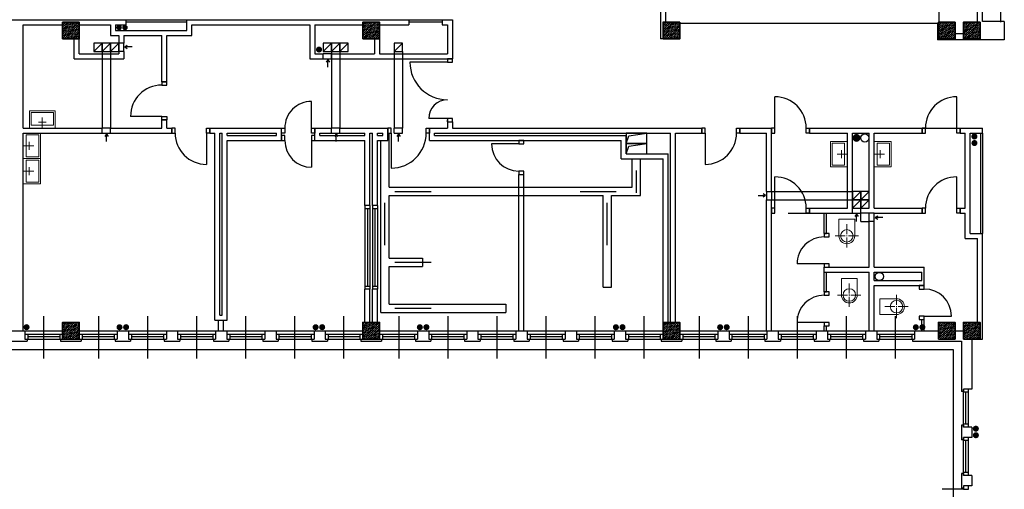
# Model space of a CAD drawing. Header units: millimetres. Extents: x 44889 to 52866, y -11417 to -4315.
# Tile 44 of 74: x 49725 to 50905, y -8166 to -7603. Entities that reach past the tile are written whole.
import ezdxf

# ---------------------------------------------------------------- set-up
doc = ezdxf.new("R2010")
doc.units = ezdxf.units.MM
for name, color, linetype, lineweight in [('kreskowanie', 9, 'Continuous', 18), ('słupy gr0.7', 9, 'Continuous', 35), ('wyposarzenie', 251, 'Continuous', 18)]:
    doc.layers.add(name, color=color, linetype=linetype, lineweight=lineweight)
doc.layers.add('Podkład', color=9, linetype='Continuous')
doc.layers.add('wentylacja', color=7, linetype='Continuous')

# ---------------------------------------------------------------- blocks, each defined once
blk = doc.blocks.new('słup 2')
at = {"layer": 'kreskowanie'}
h = blk.add_hatch(dxfattribs=at)
h.set_pattern_fill('ANSI36', color=256, style=0)
h.set_pattern_definition([(45, (-1340, -20), (1.683798, 6.173926), [7.9375, -1.5875, 0, -1.5875])])
h.paths.add_polyline_path([(20, -20), (20, 20), (-20, 20), (-20, -20)])
at = {"layer": 'słupy gr0.7'}
blk.add_lwpolyline([(-20, -20), (20, -20), (20, 20), (-20, 20)], close=True, dxfattribs=at)
blk = doc.blocks.new('umywalka')
at = {"layer": 'wyposarzenie'}
for p, q in [((30.5, 0), (30.5, 25)), ((21, 14), (40, 14))]:
    blk.add_line(p, q, dxfattribs=at)
for points in [[(0, 41), (61, 41), (61, 0), (0, 0)], [(4, 37), (57, 37), (57, 7), (4, 7)]]:
    blk.add_lwpolyline(points, close=True, dxfattribs=at)
blk = doc.blocks.new('kier. went.')
at = {"layer": 'wentylacja'}
for p, q in [((0, 0), (-4, 6)), ((0, 18), (0, 0)), ((0, 0), (4, 6))]:
    blk.add_line(p, q, dxfattribs=at)
blk = doc.blocks.new('WC')
at = {"layer": 'wyposarzenie'}
for p, q in [((19, 68), (19, 44)), ((-9, 40), (15, 40)), ((0, 40), (0, 0)), ((0, 0), (0, 40)), ((18, 40), (20, 40)), ((19, 41), (19, 39)), ((19, 12), (19, 36)), ((47, 40), (23, 40)), ((38, 0), (38, 40)), ((0, 0), (38, 0))]:
    blk.add_line(p, q, dxfattribs=at)
blk.add_circle((19, 40), 15, dxfattribs=at)
blk.add_arc((19, 40), 19, 0, 180, dxfattribs=at)

msp = doc.modelspace()

# ---------------------------------------------------------------- hatches: boundary and pattern name
at = {"layer": 'Podkład'}
for points in [[(49847.14, -7612.58, 1), (49840.58, -7612.58, 1)], [(49854.2, -7612.52, 1), (49847.64, -7612.52, 1)], [(50087.14, -7638.94, 1), (50079.85, -7638.94, 1)], [(50732.57, -7744.89, 1), (50723.09, -7744.89, 1)], [(50872.8, -7743.21, 1), (50865.51, -7743.21, 1)], [(50872.86, -7751.06, 1), (50865.57, -7751.06, 1)], [(49736.55, -7971.92, 1), (49729.26, -7971.92, 1)], [(49848, -7971.98, 1), (49840.71, -7971.98, 1)], [(49855.85, -7971.92, 1), (49848.56, -7971.92, 1)], [(50083.08, -7971.98, 1), (50075.79, -7971.98, 1)], [(50090.93, -7971.92, 1), (50083.64, -7971.92, 1)], [(50208, -7971.98, 1), (50200.71, -7971.98, 1)], [(50215.85, -7971.92, 1), (50208.56, -7971.92, 1)], [(50443.08, -7971.98, 1), (50435.79, -7971.98, 1)], [(50450.93, -7971.92, 1), (50443.64, -7971.92, 1)], [(50568, -7971.98, 1), (50560.71, -7971.98, 1)], [(50575.85, -7971.92, 1), (50568.56, -7971.92, 1)], [(50802.6, -7971.98, 1), (50795.31, -7971.98, 1)], [(50810.45, -7971.92, 1), (50803.16, -7971.92, 1)], [(50874.53, -8093.66, 1), (50867.24, -8093.66, 1)], [(50874.59, -8101.51, 1), (50867.3, -8101.51, 1)]]:
    msp.add_hatch(color=256, dxfattribs=at).paths.add_polyline_path(points)

# ---------------------------------------------------------------- linework, layer by layer
for p, q in [((50879.02, -7605.13), (50879.02, -7446.63)), ((50827.02, -7606.13), (50827.02, -7454.63)), ((50873.02, -7606.13), (50873.02, -7454.63)), ((50493.02, -7566.63), (50493.02, -7626.13)), ((50499.02, -7566.63), (50499.02, -7606.13)), ((49517.02, -7603.13), (49852.02, -7603.13)), ((49729.02, -7733.13), (49729.02, -7609.13)), ((49729.02, -7609.13), (49776.02, -7609.13)), ((49796.02, -7609.13), (49833.52, -7609.13)), ((49833.52, -7609.13), (49833.52, -7622.13)), ((49839.52, -7609.13), (49839.52, -7616.13)), ((49839.52, -7609.13), (49852.02, -7609.13)), ((49852.02, -7603.13), (49852.02, -7609.13)), ((49852.02, -7603.13), (49925.02, -7603.13)), ((49852.02, -7605.63), (49925.02, -7605.63)), ((49925.02, -7603.13), (50191.02, -7603.13)), ((49925.02, -7616.13), (49925.02, -7603.13)), ((49931.02, -7609.13), (50072.52, -7609.13)), ((49931.02, -7622.13), (49931.02, -7609.13)), ((50072.52, -7609.13), (50072.52, -7650.13)), ((50078.52, -7609.13), (50078.52, -7644.13)), ((50078.52, -7609.13), (50136.02, -7609.13)), ((50156.02, -7609.13), (50191.02, -7609.13)), ((50191.02, -7603.13), (50191.02, -7609.13)), ((50191.02, -7603.13), (50231.02, -7603.13)), ((50191.02, -7605.63), (50231.02, -7605.63)), ((50231.02, -7603.13), (50231.02, -7609.13)), ((50231.02, -7603.13), (50243.52, -7603.13)), ((50231.02, -7609.13), (50237.52, -7609.13)), ((50237.52, -7609.13), (50237.52, -7644.13)), ((50243.52, -7603.13), (50243.52, -7650.13)), ((50516.02, -7607.13), (50826.02, -7607.13)), ((50825.02, -7607.13), (50825.02, -7627.13)), ((50905.02, -7605.13), (50879.02, -7605.13)), ((50905.02, -7605.13), (50905.02, -7627.13)), ((49833.52, -7622.13), (49843.52, -7622.13)), ((49839.52, -7616.13), (49925.02, -7616.13)), ((49843.52, -7622.13), (49843.52, -7631.13)), ((49849.52, -7622.13), (49895.02, -7622.13)), ((49849.52, -7622.13), (49849.52, -7631.13)), ((49895.02, -7677.63), (49895.02, -7622.13)), ((49901.02, -7622.13), (49931.02, -7622.13)), ((49901.02, -7677.63), (49901.02, -7622.13)), ((50856.02, -7620.13), (50846.02, -7620.13)), ((50856.02, -7620.13), (50846.02, -7620.13)), ((49790.02, -7650.13), (49790.02, -7626.13)), ((49796.02, -7644.13), (49796.02, -7626.13)), ((49849.52, -7631.13), (49843.51, -7631.13)), ((49843.52, -7631.13), (49843.52, -7641.13)), ((49849.52, -7641.13), (49849.52, -7631.13)), ((50150.02, -7626.13), (50150.02, -7644.13)), ((50156.02, -7626.13), (50156.02, -7644.13)), ((50496.02, -7626.13), (50493.02, -7626.13)), ((50905.02, -7627.13), (50825.02, -7627.13)), ((49796.02, -7644.13), (49843.52, -7644.13)), ((49849.52, -7641.13), (49843.51, -7641.13)), ((49843.52, -7641.13), (49843.52, -7644.13)), ((49849.52, -7641.13), (49849.52, -7650.13)), ((50078.52, -7644.13), (50088.61, -7644.13)), ((50098.61, -7644.13), (50088.61, -7644.13)), ((50088.61, -7650.13), (50088.61, -7644.13)), ((50098.61, -7650.13), (50098.61, -7644.13)), ((50098.61, -7644.13), (50150.02, -7644.13)), ((50156.02, -7644.13), (50237.52, -7644.13)), ((49790.02, -7650.13), (49849.52, -7650.13)), ((50072.52, -7650.13), (50088.61, -7650.13)), ((50088.61, -7650.13), (50098.61, -7650.13)), ((50098.61, -7650.13), (50243.52, -7650.13)), ((50237.52, -7654.13), (50192.52, -7654.13)), ((49895.02, -7677.63), (49901.02, -7677.63)), ((50630.02, -7733.13), (50630.02, -7695.63)), ((50848.02, -7733.13), (50848.02, -7695.63)), ((50074.52, -7733.13), (50074.52, -7701.13)), ((49895.02, -7719.13), (49857.52, -7719.13)), ((49895.02, -7733.13), (49895.02, -7723.13)), ((49895.02, -7723.13), (49901.02, -7723.13)), ((49901.02, -7733.13), (49901.02, -7723.13)), ((50237.52, -7721.63), (50215.02, -7721.63)), ((50237.52, -7725.63), (50237.52, -7723.13)), ((50237.52, -7725.63), (50237.52, -7723.13)), ((50237.52, -7725.63), (50237.52, -7733.13)), ((50237.52, -7725.63), (50243.52, -7725.63)), ((50243.52, -7725.63), (50243.52, -7733.13)), ((49729.02, -7733.13), (49823.51, -7733.13)), ((49729.02, -7739.13), (49823.51, -7739.13)), ((49729.02, -7976.13), (49729.02, -7739.13)), ((49833.51, -7733.13), (49823.51, -7733.13)), ((49823.51, -7739.13), (49823.51, -7733.13)), ((49823.51, -7739.13), (49833.51, -7739.13)), ((49833.51, -7739.13), (49833.51, -7733.13)), ((49833.51, -7733.13), (49895.02, -7733.13)), ((49833.51, -7739.13), (49907.02, -7739.13)), ((49901.02, -7733.13), (49907.02, -7733.13)), ((49907.02, -7739.13), (49907.02, -7733.13)), ((49948.52, -7739.13), (49948.52, -7776.63)), ((49952.52, -7733.13), (50038.52, -7733.13)), ((49952.52, -7739.13), (49952.52, -7733.13)), ((49952.52, -7739.13), (49958.52, -7739.13)), ((49958.52, -7963.63), (49958.52, -7739.13)), ((49964.52, -7957.63), (49964.52, -7739.13)), ((49964.52, -7739.13), (49967.52, -7739.13)), ((49967.52, -7957.63), (49967.52, -7739.13)), ((49973.52, -7739.13), (50032.52, -7739.13)), ((49973.52, -7742.13), (49973.52, -7739.13)), ((49973.52, -7742.13), (50032.52, -7742.13)), ((50032.52, -7742.13), (50032.52, -7739.13)), ((50038.52, -7748.13), (50038.52, -7733.13)), ((50078.52, -7748.13), (50078.52, -7733.13)), ((50078.52, -7733.13), (50098.61, -7733.13)), ((50084.52, -7742.13), (50084.52, -7739.13)), ((50084.52, -7739.13), (50098.61, -7739.13)), ((50084.52, -7742.13), (50138.52, -7742.13)), ((50108.61, -7733.13), (50098.61, -7733.13)), ((50098.61, -7739.13), (50098.61, -7733.13)), ((50098.61, -7739.13), (50108.61, -7739.13)), ((50108.61, -7739.13), (50108.61, -7733.13)), ((50108.61, -7733.13), (50166.02, -7733.13)), ((50108.61, -7739.13), (50138.52, -7739.13)), ((50138.52, -7742.13), (50138.52, -7739.13)), ((50144.52, -7739.13), (50147.52, -7739.13)), ((50144.52, -7826.13), (50144.52, -7739.13)), ((50147.52, -7826.13), (50147.52, -7739.13)), ((50153.52, -7739.13), (50160.02, -7739.13)), ((50153.52, -7742.13), (50153.52, -7739.13)), ((50153.52, -7742.13), (50160.02, -7742.13)), ((50160.02, -7742.13), (50160.02, -7739.13)), ((50166.02, -7748.13), (50166.02, -7733.13)), ((50167.54, -7804.13), (50167.54, -7739.13)), ((50170.02, -7739.13), (50170.02, -7781.13)), ((50183.59, -7733.13), (50173.59, -7733.13)), ((50173.59, -7739.13), (50173.59, -7733.13)), ((50173.59, -7739.13), (50183.59, -7739.13)), ((50183.59, -7739.13), (50183.59, -7733.13)), ((50216.02, -7748.13), (50216.02, -7733.13)), ((50216.02, -7733.13), (50237.52, -7733.13)), ((50222.02, -7739.13), (50505.02, -7739.13)), ((50222.02, -7742.13), (50222.02, -7739.13)), ((50222.02, -7742.13), (50451.52, -7742.13)), ((50243.52, -7733.13), (50506.02, -7733.13)), ((50451.52, -7764.13), (50451.52, -7742.13)), ((50502.02, -7733.13), (50542.52, -7733.13)), ((50505.02, -7966.13), (50505.02, -7739.13)), ((50511.02, -7966.13), (50511.02, -7739.13)), ((50511.02, -7739.13), (50542.52, -7739.13)), ((50542.52, -7739.13), (50542.52, -7733.13)), ((50546.52, -7739.13), (50546.52, -7776.63)), ((50588.02, -7739.13), (50588.02, -7733.13)), ((50588.02, -7733.13), (50626.02, -7733.13)), ((50588.02, -7739.13), (50620.02, -7739.13)), ((50620.02, -7809.13), (50620.02, -7739.13)), ((50626.02, -7809.13), (50626.02, -7733.13)), ((50671.52, -7739.13), (50671.52, -7733.13)), ((50671.52, -7733.13), (50806.52, -7733.13)), ((50671.52, -7739.13), (50717.02, -7739.13)), ((50717.02, -7829.13), (50717.02, -7739.13)), ((50723.02, -7829.13), (50723.02, -7739.13)), ((50723.02, -7739.13), (50743.02, -7739.13)), ((50740.02, -7733.13), (50870.02, -7733.13)), ((50743.02, -7829.13), (50743.02, -7739.13)), ((50749.02, -7739.13), (50806.52, -7739.13)), ((50749.02, -7829.13), (50749.02, -7739.13)), ((50806.52, -7739.13), (50806.52, -7733.13)), ((50852.02, -7739.13), (50852.02, -7733.13)), ((50852.02, -7733.13), (50879.02, -7733.13)), ((50852.02, -7739.13), (50858.02, -7739.13)), ((50858.02, -7829.13), (50858.02, -7739.13)), ((50864.02, -7859.63), (50864.02, -7739.13)), ((50864.02, -7739.13), (50879.02, -7739.13)), ((50879.02, -7739.13), (50879.02, -7733.13)), ((49973.52, -7963.63), (49973.52, -7748.13)), ((49973.52, -7748.13), (50038.52, -7748.13)), ((50074.52, -7748.13), (50074.52, -7780.13)), ((50078.52, -7748.13), (50138.52, -7748.13)), ((50138.52, -7826.13), (50138.52, -7748.13)), ((50153.52, -7748.13), (50166.02, -7748.13)), ((50153.52, -7826.13), (50153.52, -7748.13)), ((50157.54, -7954.13), (50157.54, -7748.13)), ((50216.02, -7748.13), (50445.52, -7748.13)), ((50322.94, -7752.13), (50290.44, -7752.13)), ((50445.52, -7770.13), (50445.52, -7748.13)), ((50451.52, -7764.13), (50502.02, -7764.13)), ((50502.02, -7966.13), (50502.02, -7764.13)), ((50445.52, -7770.13), (50496.02, -7770.13)), ((50459.02, -7804.13), (50459.02, -7770.13)), ((50469.02, -7814.13), (50469.02, -7770.13)), ((50496.02, -7966.13), (50496.02, -7770.13)), ((50511.02, -7966.13), (50511.02, -7770.63)), ((50322.94, -7976.13), (50322.94, -7788.63)), ((50322.94, -7788.63), (50328.94, -7788.63)), ((50328.94, -7976.13), (50328.94, -7788.63)), ((50464.02, -7810.9), (50464.02, -7783.81)), ((50630.02, -7829.13), (50630.02, -7791.63)), ((50848.02, -7829.13), (50848.02, -7791.63)), ((50167.54, -7804.13), (50459.02, -7804.13)), ((50174.55, -7809.13), (50217.8, -7809.13)), ((50396.55, -7809.13), (50439.8, -7809.13)), ((50620.02, -7809.13), (50626.02, -7809.13)), ((50620.02, -7809.13), (50620.02, -7819.13)), ((50626.02, -7809.13), (50626.02, -7819.13)), ((50162.54, -7873.48), (50162.54, -7822.83)), ((50167.54, -7814.13), (50424.02, -7814.13)), ((50167.54, -7889.13), (50167.54, -7814.13)), ((50424.02, -7924.13), (50424.02, -7814.13)), ((50429.02, -7873.48), (50429.02, -7822.83)), ((50434.02, -7924.13), (50434.02, -7814.13)), ((50434.02, -7814.13), (50469.02, -7814.13)), ((50620.02, -7976.13), (50620.02, -7819.13)), ((50620.02, -7819.13), (50626.02, -7819.13)), ((50626.02, -7976.13), (50626.02, -7819.13)), ((50144.52, -7826.13), (50138.52, -7826.13)), ((50138.52, -7826.13), (50138.52, -7926.13)), ((50138.52, -7829.63), (50144.52, -7829.63)), ((50141.52, -7829.63), (50141.52, -7922.63)), ((50141.52, -7829.63), (50141.52, -7922.63)), ((50144.52, -7826.13), (50144.52, -7926.13)), ((50153.52, -7826.13), (50147.52, -7826.13)), ((50147.52, -7826.13), (50147.52, -7926.13)), ((50147.52, -7829.63), (50153.52, -7829.63)), ((50150.52, -7829.63), (50150.52, -7922.63)), ((50150.52, -7829.63), (50150.52, -7922.63)), ((50153.52, -7826.13), (50153.52, -7926.13)), ((50671.52, -7829.13), (50717.02, -7829.13)), ((50671.52, -7835.13), (50671.52, -7829.13)), ((50671.52, -7835.13), (50723.02, -7835.13)), ((50689.02, -7859.63), (50689.02, -7835.13)), ((50692.02, -7859.63), (50692.02, -7835.13)), ((50723.02, -7835.13), (50723.02, -7829.13)), ((50723.02, -7829.13), (50733.02, -7829.13)), ((50723.02, -7835.13), (50733.02, -7835.13)), ((50733.02, -7829.13), (50743.02, -7829.13)), ((50733.02, -7835.13), (50733.02, -7829.13)), ((50749.02, -7835.13), (50733.02, -7835.13)), ((50743.02, -7845.13), (50743.02, -7835.13)), ((50749.02, -7829.13), (50806.52, -7829.13)), ((50749.02, -7835.13), (50806.52, -7835.13)), ((50749.02, -7845.13), (50749.02, -7835.13)), ((50806.52, -7835.13), (50806.52, -7829.13)), ((50852.02, -7835.13), (50852.02, -7829.13)), ((50852.02, -7829.13), (50858.02, -7829.13)), ((50852.02, -7835.13), (50858.02, -7835.13)), ((50858.02, -7865.63), (50858.02, -7835.13)), ((50743.02, -7900.13), (50743.02, -7845.13)), ((50749.02, -7845.13), (50743.02, -7845.13)), ((50749.02, -7900.13), (50749.02, -7845.13)), ((50689.02, -7859.63), (50692.02, -7859.63)), ((50864.02, -7859.63), (50879.02, -7859.63)), ((50879.02, -7986.13), (50879.02, -7859.63)), ((50858.02, -7865.63), (50873.02, -7865.63)), ((50873.02, -7966.13), (50873.02, -7865.63)), ((50138.52, -7880.63), (50138.52, -7926.13)), ((50144.52, -7880.63), (50144.52, -7926.13)), ((50167.54, -7889.13), (50207.54, -7889.13)), ((50174.55, -7894.13), (50217.8, -7894.13)), ((50207.54, -7889.13), (50207.54, -7899.13)), ((50689.02, -7896.13), (50656.52, -7896.13)), ((50167.54, -7899.13), (50207.54, -7899.13)), ((50167.54, -7944.13), (50167.54, -7899.13)), ((50689.02, -7900.13), (50743.02, -7900.13)), ((50689.02, -7929.63), (50689.02, -7900.13)), ((50689.02, -7906.13), (50743.02, -7906.13)), ((50692.02, -7929.63), (50692.02, -7906.13)), ((50743.02, -7976.13), (50743.02, -7906.13)), ((50749.02, -7900.13), (50809.02, -7900.13)), ((50749.02, -7906.13), (50806.02, -7906.13)), ((50749.02, -7916.13), (50749.02, -7906.13)), ((50806.02, -7916.13), (50806.02, -7906.13)), ((50809.02, -7922.13), (50809.02, -7900.13)), ((50749.02, -7916.13), (50806.02, -7916.13)), ((50138.52, -7922.63), (50144.52, -7922.63)), ((50138.52, -7966.13), (50138.52, -7926.13)), ((50144.52, -7926.13), (50138.52, -7926.13)), ((50144.52, -7966.13), (50144.52, -7926.13)), ((50147.52, -7922.63), (50153.52, -7922.63)), ((50147.52, -7966.13), (50147.52, -7926.13)), ((50153.52, -7926.13), (50147.52, -7926.13)), ((50153.52, -7966.13), (50153.52, -7926.13)), ((50424.02, -7924.13), (50434.02, -7924.13)), ((50689.02, -7929.63), (50692.02, -7929.63)), ((50749.02, -7976.13), (50749.02, -7922.13)), ((50749.02, -7922.13), (50809.02, -7922.13)), ((50157.54, -7954.13), (50307.54, -7954.13)), ((50167.54, -7944.13), (50307.54, -7944.13)), ((50174.55, -7949.13), (50217.8, -7949.13)), ((50307.54, -7944.13), (50307.54, -7954.13)), ((49753.02, -7958.82), (49753.02, -8009.48)), ((49819.02, -7958.82), (49819.02, -8009.48)), ((49878.02, -7958.82), (49878.02, -8009.48)), ((49936.77, -7958.82), (49936.77, -8009.48)), ((49958.52, -7963.63), (49973.52, -7963.63)), ((49963.06, -7976.13), (49963.06, -7963.63)), ((49964.52, -7957.63), (49967.52, -7957.63)), ((49969.06, -7976.13), (49969.06, -7963.63)), ((49995.52, -7958.82), (49995.52, -8009.48)), ((50054.27, -7958.82), (50054.27, -8009.48)), ((50113.02, -7958.82), (50113.02, -8009.48)), ((50179.02, -7958.82), (50179.02, -8009.48)), ((50238.02, -7958.82), (50238.02, -8009.48)), ((50296.77, -7958.82), (50296.77, -8009.48)), ((50355.52, -7958.82), (50355.52, -8009.48)), ((50414.27, -7958.82), (50414.27, -8009.48)), ((50473.02, -7958.82), (50473.02, -8009.48)), ((50539.02, -7958.82), (50539.02, -8009.48)), ((50598.02, -7958.82), (50598.02, -8009.48)), ((50689.02, -7966.13), (50656.52, -7966.13)), ((50656.77, -7958.82), (50656.77, -8009.48)), ((50715.52, -7958.82), (50715.52, -8009.48)), ((50774.27, -7958.82), (50774.27, -8009.48)), ((50803.02, -7962.63), (50809.02, -7962.63)), ((50806.02, -7976.13), (50806.02, -7962.63)), ((50809.02, -7958.63), (50841.52, -7958.63)), ((50809.02, -7976.13), (50809.02, -7962.63)), ((49436.02, -7976.13), (49776.02, -7976.13)), ((49731.02, -7976.13), (49731.02, -7986.13)), ((49796.02, -7976.13), (50136.02, -7976.13)), ((49841.52, -7976.13), (49841.52, -7986.13)), ((49855.02, -7976.13), (49855.02, -7986.13)), ((49900.52, -7976.13), (49900.52, -7986.13)), ((49914.02, -7976.13), (49914.02, -7986.13)), ((49959.52, -7976.13), (49959.52, -7986.13)), ((49973.02, -7976.13), (49973.02, -7986.13)), ((50018.52, -7976.13), (50018.52, -7986.13)), ((50032.02, -7976.13), (50032.02, -7986.13)), ((50077.52, -7976.13), (50077.52, -7986.13)), ((50091.02, -7976.13), (50091.02, -7986.13)), ((50156.02, -7976.13), (50496.02, -7976.13)), ((50201.52, -7976.13), (50201.52, -7986.13)), ((50215.02, -7976.13), (50215.02, -7986.13)), ((50260.52, -7976.13), (50260.52, -7986.13)), ((50274.02, -7976.13), (50274.02, -7986.13)), ((50319.52, -7976.13), (50319.52, -7986.13)), ((50333.02, -7976.13), (50333.02, -7986.13)), ((50378.52, -7976.13), (50378.52, -7986.13)), ((50392.02, -7976.13), (50392.02, -7986.13)), ((50437.52, -7976.13), (50437.52, -7986.13)), ((50451.02, -7976.13), (50451.02, -7986.13)), ((50516.02, -7976.13), (50826.02, -7976.13)), ((50561.52, -7976.13), (50561.52, -7986.13)), ((50575.02, -7976.13), (50575.02, -7986.13)), ((50620.52, -7976.13), (50620.52, -7986.13)), ((50634.02, -7976.13), (50634.02, -7986.13)), ((50679.52, -7976.13), (50679.52, -7986.13)), ((50689.02, -7976.13), (50689.02, -7970.13)), ((50689.02, -7970.13), (50692.02, -7970.13)), ((50692.02, -7976.13), (50692.02, -7970.13)), ((50693.02, -7976.13), (50693.02, -7986.13)), ((50738.52, -7976.13), (50738.52, -7986.13)), ((50752.02, -7976.13), (50752.02, -7986.13)), ((50797.52, -7976.13), (50797.52, -7986.13)), ((50846.02, -7976.13), (50856.02, -7976.13)), ((49715.02, -7988.63), (49733.52, -7988.63)), ((49731.02, -7980.13), (49776.02, -7980.13)), ((49731.02, -7980.13), (49776.02, -7980.13)), ((49731.02, -7986.13), (49733.52, -7986.13)), ((49731.02, -7986.13), (49776.02, -7986.13)), ((49731.02, -7986.13), (49776.02, -7986.13)), ((49733.52, -7986.13), (49733.52, -7988.63)), ((49734.52, -7980.13), (49734.52, -7986.13)), ((49734.52, -7983.13), (49772.6, -7983.13)), ((49734.52, -7983.13), (49772.6, -7983.13)), ((49772.6, -7980.13), (49772.6, -7986.13)), ((49773.52, -7986.13), (49773.52, -7988.63)), ((49773.52, -7988.63), (49798.52, -7988.63)), ((49796.02, -7980.13), (49841.52, -7980.13)), ((49796.02, -7980.13), (49841.52, -7980.13)), ((49796.02, -7986.13), (49798.52, -7986.13)), ((49796.02, -7986.13), (49841.52, -7986.13)), ((49796.02, -7986.13), (49841.52, -7986.13)), ((49798.52, -7986.13), (49798.52, -7988.63)), ((49799.52, -7980.13), (49799.52, -7986.13)), ((49799.52, -7983.13), (49838.02, -7983.13)), ((49799.52, -7983.13), (49838.02, -7983.13)), ((49838.02, -7980.13), (49838.02, -7986.13)), ((49839.02, -7986.13), (49839.02, -7988.63)), ((49839.02, -7986.13), (49841.52, -7986.13)), ((49839.02, -7988.63), (49857.52, -7988.63)), ((49855.02, -7980.13), (49900.52, -7980.13)), ((49855.02, -7980.13), (49900.52, -7980.13)), ((49855.02, -7986.13), (49857.52, -7986.13)), ((49855.02, -7986.13), (49900.52, -7986.13)), ((49855.02, -7986.13), (49900.52, -7986.13)), ((49857.52, -7986.13), (49857.52, -7988.63)), ((49858.52, -7980.13), (49858.52, -7986.13)), ((49858.52, -7983.13), (49897.02, -7983.13)), ((49858.52, -7983.13), (49897.02, -7983.13)), ((49897.02, -7980.13), (49897.02, -7986.13)), ((49898.02, -7986.13), (49898.02, -7988.63)), ((49898.02, -7986.13), (49900.52, -7986.13)), ((49898.02, -7988.63), (49916.52, -7988.63)), ((49914.02, -7980.13), (49959.52, -7980.13)), ((49914.02, -7980.13), (49959.52, -7980.13)), ((49914.02, -7986.13), (49916.52, -7986.13)), ((49914.02, -7986.13), (49959.52, -7986.13)), ((49914.02, -7986.13), (49959.52, -7986.13)), ((49916.52, -7986.13), (49916.52, -7988.63)), ((49917.52, -7980.13), (49917.52, -7986.13)), ((49917.52, -7983.13), (49956.02, -7983.13)), ((49917.52, -7983.13), (49956.02, -7983.13)), ((49956.02, -7980.13), (49956.02, -7986.13)), ((49957.02, -7986.13), (49957.02, -7988.63)), ((49957.02, -7986.13), (49959.52, -7986.13)), ((49957.02, -7988.63), (49975.52, -7988.63)), ((49973.02, -7980.13), (50018.52, -7980.13)), ((49973.02, -7980.13), (50018.52, -7980.13)), ((49973.02, -7986.13), (49975.52, -7986.13)), ((49973.02, -7986.13), (50018.52, -7986.13)), ((49973.02, -7986.13), (50018.52, -7986.13)), ((49975.52, -7986.13), (49975.52, -7988.63)), ((49976.52, -7980.13), (49976.52, -7986.13)), ((49976.52, -7983.13), (50015.02, -7983.13)), ((49976.52, -7983.13), (50015.02, -7983.13)), ((50015.02, -7980.13), (50015.02, -7986.13)), ((50016.02, -7986.13), (50016.02, -7988.63)), ((50016.02, -7986.13), (50018.52, -7986.13)), ((50016.02, -7988.63), (50034.52, -7988.63)), ((50032.02, -7980.13), (50077.52, -7980.13)), ((50032.02, -7980.13), (50077.52, -7980.13)), ((50032.02, -7986.13), (50034.52, -7986.13)), ((50032.02, -7986.13), (50077.52, -7986.13)), ((50032.02, -7986.13), (50077.52, -7986.13)), ((50034.52, -7986.13), (50034.52, -7988.63)), ((50035.52, -7980.13), (50035.52, -7986.13)), ((50035.52, -7983.13), (50074.02, -7983.13)), ((50035.52, -7983.13), (50074.02, -7983.13)), ((50074.02, -7980.13), (50074.02, -7986.13)), ((50075.02, -7986.13), (50077.52, -7986.13)), ((50075.02, -7986.13), (50075.02, -7988.63)), ((50075.02, -7986.13), (50077.52, -7986.13)), ((50075.02, -7988.63), (50093.52, -7988.63)), ((50091.02, -7980.13), (50136.02, -7980.13)), ((50091.02, -7980.13), (50136.02, -7980.13)), ((50091.02, -7986.13), (50093.52, -7986.13)), ((50091.02, -7986.13), (50136.02, -7986.13)), ((50091.02, -7986.13), (50136.02, -7986.13)), ((50093.52, -7986.13), (50093.52, -7988.63)), ((50094.52, -7980.13), (50094.52, -7986.13)), ((50094.52, -7983.13), (50132.6, -7983.13)), ((50094.52, -7983.13), (50132.6, -7983.13)), ((50132.6, -7980.13), (50132.6, -7986.13)), ((50133.52, -7986.13), (50133.52, -7988.63)), ((50133.52, -7988.63), (50158.52, -7988.63)), ((50156.02, -7980.13), (50201.52, -7980.13)), ((50156.02, -7980.13), (50201.52, -7980.13)), ((50156.02, -7986.13), (50158.52, -7986.13)), ((50156.02, -7986.13), (50201.52, -7986.13)), ((50156.02, -7986.13), (50201.52, -7986.13)), ((50158.52, -7986.13), (50158.52, -7988.63)), ((50159.52, -7980.13), (50159.52, -7986.13)), ((50159.52, -7983.13), (50198.02, -7983.13)), ((50159.52, -7983.13), (50198.02, -7983.13)), ((50198.02, -7980.13), (50198.02, -7986.13)), ((50199.02, -7986.13), (50199.02, -7988.63)), ((50199.02, -7986.13), (50201.52, -7986.13)), ((50199.02, -7988.63), (50217.52, -7988.63)), ((50215.02, -7980.13), (50260.52, -7980.13)), ((50215.02, -7980.13), (50260.52, -7980.13)), ((50215.02, -7986.13), (50217.52, -7986.13)), ((50215.02, -7986.13), (50260.52, -7986.13)), ((50215.02, -7986.13), (50260.52, -7986.13)), ((50217.52, -7986.13), (50217.52, -7988.63)), ((50218.52, -7980.13), (50218.52, -7986.13)), ((50218.52, -7983.13), (50257.02, -7983.13)), ((50218.52, -7983.13), (50257.02, -7983.13)), ((50257.02, -7980.13), (50257.02, -7986.13)), ((50258.02, -7986.13), (50258.02, -7988.63)), ((50258.02, -7986.13), (50260.52, -7986.13)), ((50258.02, -7988.63), (50276.52, -7988.63)), ((50274.02, -7980.13), (50319.52, -7980.13)), ((50274.02, -7980.13), (50319.52, -7980.13)), ((50274.02, -7986.13), (50276.52, -7986.13)), ((50274.02, -7986.13), (50319.52, -7986.13)), ((50274.02, -7986.13), (50319.52, -7986.13)), ((50276.52, -7986.13), (50276.52, -7988.63)), ((50277.52, -7980.13), (50277.52, -7986.13)), ((50277.52, -7983.13), (50316.02, -7983.13)), ((50277.52, -7983.13), (50316.02, -7983.13)), ((50316.02, -7980.13), (50316.02, -7986.13)), ((50317.02, -7986.13), (50317.02, -7988.63)), ((50317.02, -7986.13), (50319.52, -7986.13)), ((50317.02, -7988.63), (50335.52, -7988.63)), ((50333.02, -7980.13), (50378.52, -7980.13)), ((50333.02, -7980.13), (50378.52, -7980.13)), ((50333.02, -7986.13), (50335.52, -7986.13)), ((50333.02, -7986.13), (50378.52, -7986.13)), ((50333.02, -7986.13), (50378.52, -7986.13)), ((50335.52, -7986.13), (50335.52, -7988.63)), ((50336.52, -7980.13), (50336.52, -7986.13)), ((50336.52, -7983.13), (50375.02, -7983.13)), ((50336.52, -7983.13), (50375.02, -7983.13)), ((50375.02, -7980.13), (50375.02, -7986.13)), ((50376.02, -7986.13), (50376.02, -7988.63)), ((50376.02, -7986.13), (50378.52, -7986.13)), ((50376.02, -7988.63), (50394.52, -7988.63)), ((50392.02, -7980.13), (50437.52, -7980.13)), ((50392.02, -7980.13), (50437.52, -7980.13)), ((50392.02, -7986.13), (50394.52, -7986.13)), ((50392.02, -7986.13), (50437.52, -7986.13)), ((50392.02, -7986.13), (50437.52, -7986.13)), ((50394.52, -7986.13), (50394.52, -7988.63)), ((50395.52, -7980.13), (50395.52, -7986.13)), ((50395.52, -7983.13), (50434.02, -7983.13)), ((50395.52, -7983.13), (50434.02, -7983.13)), ((50434.02, -7980.13), (50434.02, -7986.13)), ((50435.02, -7986.13), (50437.52, -7986.13)), ((50435.02, -7986.13), (50435.02, -7988.63)), ((50435.02, -7986.13), (50437.52, -7986.13)), ((50435.02, -7988.63), (50453.52, -7988.63)), ((50451.02, -7980.13), (50496.02, -7980.13)), ((50451.02, -7980.13), (50496.02, -7980.13)), ((50451.02, -7986.13), (50453.52, -7986.13)), ((50451.02, -7986.13), (50496.02, -7986.13)), ((50451.02, -7986.13), (50496.02, -7986.13)), ((50453.52, -7986.13), (50453.52, -7988.63)), ((50454.52, -7980.13), (50454.52, -7986.13)), ((50454.52, -7983.13), (50492.6, -7983.13)), ((50454.52, -7983.13), (50492.6, -7983.13)), ((50492.6, -7980.13), (50492.6, -7986.13)), ((50493.52, -7986.13), (50493.52, -7988.63)), ((50493.52, -7988.63), (50518.52, -7988.63)), ((50516.02, -7980.13), (50561.52, -7980.13)), ((50516.02, -7980.13), (50561.52, -7980.13)), ((50516.02, -7986.13), (50518.52, -7986.13)), ((50516.02, -7986.13), (50561.52, -7986.13)), ((50516.02, -7986.13), (50561.52, -7986.13)), ((50518.52, -7986.13), (50518.52, -7988.63)), ((50519.52, -7980.13), (50519.52, -7986.13)), ((50519.52, -7983.13), (50558.02, -7983.13)), ((50519.52, -7983.13), (50558.02, -7983.13)), ((50558.02, -7980.13), (50558.02, -7986.13)), ((50559.02, -7986.13), (50559.02, -7988.63)), ((50559.02, -7986.13), (50561.52, -7986.13)), ((50559.02, -7988.63), (50577.52, -7988.63)), ((50575.02, -7980.13), (50620.52, -7980.13)), ((50575.02, -7980.13), (50620.52, -7980.13)), ((50575.02, -7986.13), (50577.52, -7986.13)), ((50575.02, -7986.13), (50620.52, -7986.13)), ((50575.02, -7986.13), (50620.52, -7986.13)), ((50577.52, -7986.13), (50577.52, -7988.63)), ((50578.52, -7980.13), (50578.52, -7986.13)), ((50578.52, -7983.13), (50617.02, -7983.13)), ((50578.52, -7983.13), (50617.02, -7983.13)), ((50617.02, -7980.13), (50617.02, -7986.13)), ((50618.02, -7986.13), (50618.02, -7988.63)), ((50618.02, -7986.13), (50620.52, -7986.13)), ((50618.02, -7988.63), (50636.52, -7988.63)), ((50634.02, -7980.13), (50679.52, -7980.13)), ((50634.02, -7980.13), (50679.52, -7980.13)), ((50634.02, -7986.13), (50636.52, -7986.13)), ((50634.02, -7986.13), (50679.52, -7986.13)), ((50634.02, -7986.13), (50679.52, -7986.13)), ((50636.52, -7986.13), (50636.52, -7988.63)), ((50637.52, -7980.13), (50637.52, -7986.13)), ((50637.52, -7983.13), (50676.02, -7983.13)), ((50637.52, -7983.13), (50676.02, -7983.13)), ((50676.02, -7980.13), (50676.02, -7986.13)), ((50677.02, -7986.13), (50677.02, -7988.63)), ((50677.02, -7986.13), (50679.52, -7986.13)), ((50677.02, -7988.63), (50695.52, -7988.63)), ((50693.02, -7980.13), (50738.52, -7980.13)), ((50693.02, -7980.13), (50738.52, -7980.13)), ((50693.02, -7986.13), (50695.52, -7986.13)), ((50693.02, -7986.13), (50738.52, -7986.13)), ((50693.02, -7986.13), (50738.52, -7986.13)), ((50695.52, -7986.13), (50695.52, -7988.63)), ((50696.52, -7980.13), (50696.52, -7986.13)), ((50696.52, -7983.13), (50735.02, -7983.13)), ((50696.52, -7983.13), (50735.02, -7983.13)), ((50735.02, -7980.13), (50735.02, -7986.13)), ((50736.02, -7986.13), (50736.02, -7988.63)), ((50736.02, -7986.13), (50738.52, -7986.13)), ((50736.02, -7988.63), (50754.52, -7988.63)), ((50752.02, -7980.13), (50797.52, -7980.13)), ((50752.02, -7980.13), (50797.52, -7980.13)), ((50752.02, -7986.13), (50754.52, -7986.13)), ((50752.02, -7986.13), (50797.52, -7986.13)), ((50752.02, -7986.13), (50797.52, -7986.13)), ((50754.52, -7986.13), (50754.52, -7988.63)), ((50755.52, -7980.13), (50755.52, -7986.13)), ((50755.52, -7983.13), (50794.02, -7983.13)), ((50755.52, -7983.13), (50794.02, -7983.13)), ((50794.02, -7980.13), (50794.02, -7986.13)), ((50795.02, -7986.13), (50797.52, -7986.13)), ((50795.02, -7986.13), (50795.02, -7988.63)), ((50795.02, -7986.13), (50797.52, -7986.13)), ((50795.02, -7988.63), (50853.52, -7988.63)), ((50853.52, -7988.63), (50853.52, -8048.88)), ((50866.02, -7986.13), (50866.02, -8046.38)), ((50876.02, -7986.13), (50879.02, -7986.13)), ((49238.52, -7998.63), (50843.52, -7998.63)), ((50843.52, -7998.63), (50843.52, -8313.63)), ((50866.02, -8033.88), (50866.02, -8046.38)), ((50856.02, -8048.88), (50853.52, -8048.88)), ((50856.02, -8091.88), (50856.02, -8046.38)), ((50856.02, -8091.88), (50856.02, -8046.38)), ((50866.02, -8046.38), (50856.02, -8046.38)), ((50856.02, -8046.38), (50856.02, -8048.88)), ((50856.02, -8046.38), (50856.02, -8048.88)), ((50862.02, -8049.88), (50856.02, -8049.88)), ((50859.02, -8088.38), (50859.02, -8049.88)), ((50859.02, -8088.38), (50859.02, -8049.88)), ((50862.02, -8091.88), (50862.02, -8046.38)), ((50862.02, -8091.88), (50862.02, -8046.38)), ((50856.02, -8089.38), (50853.52, -8089.38)), ((50856.02, -8089.38), (50853.52, -8089.38)), ((50853.52, -8089.38), (50853.52, -8106.88)), ((50862.02, -8088.38), (50856.02, -8088.38)), ((50856.02, -8089.38), (50856.02, -8091.88)), ((50866.02, -8091.88), (50856.02, -8091.88)), ((50866.02, -8091.88), (50856.02, -8091.88)), ((50866.02, -8091.88), (50866.02, -8104.38)), ((50856.02, -8106.88), (50853.52, -8106.88)), ((50856.02, -8149.88), (50856.02, -8104.38)), ((50856.02, -8149.88), (50856.02, -8104.38)), ((50866.02, -8104.38), (50856.02, -8104.38)), ((50856.02, -8104.38), (50856.02, -8106.88)), ((50856.02, -8104.38), (50856.02, -8106.88)), ((50862.02, -8107.88), (50856.02, -8107.88)), ((50859.02, -8146.38), (50859.02, -8107.88)), ((50859.02, -8146.38), (50859.02, -8107.88)), ((50862.02, -8149.88), (50862.02, -8104.38)), ((50862.02, -8149.88), (50862.02, -8104.38)), ((50856.02, -8147.38), (50853.52, -8147.38)), ((50853.52, -8147.38), (50853.52, -8164.88)), ((50862.02, -8146.38), (50856.02, -8146.38)), ((50856.02, -8147.38), (50856.02, -8149.88)), ((50866.02, -8149.88), (50856.02, -8149.88)), ((50866.02, -8149.88), (50866.02, -8162.38)), ((50856.02, -8166.38), (50830.4, -8166.38)), ((50856.02, -8164.88), (50853.52, -8164.88)), ((50866.02, -8162.38), (50856.02, -8162.38)), ((50856.02, -8162.38), (50856.02, -8164.88)), ((50856.02, -8162.38), (50856.02, -8164.88))]:
    msp.add_line(p, q, dxfattribs=at)
at = {"layer": 'Podkład', "ltscale": 0.3}
for p, q in [((49813.51, -7641.13), (49823.51, -7631.13)), ((49823.51, -7641.13), (49833.51, -7631.13)), ((49833.51, -7641.13), (49843.51, -7631.13)), ((50088.61, -7641.13), (50098.61, -7631.13)), ((50098.61, -7641.13), (50108.61, -7631.13)), ((50108.61, -7641.13), (50118.61, -7631.13)), ((50173.59, -7641.13), (50183.59, -7631.13)), ((50723.02, -7819.13), (50733.02, -7809.13)), ((50733.02, -7819.13), (50743.02, -7809.13)), ((50723.02, -7829.13), (50733.02, -7819.13)), ((50733.02, -7829.13), (50743.02, -7819.13))]:
    msp.add_line(p, q, dxfattribs=at)
at = {"layer": 'Podkład', "ltscale": 0.2}
for p, q in [((49823.51, -7641.13), (49823.51, -7733.13)), ((49833.51, -7641.13), (49833.51, -7733.13)), ((50098.61, -7641.13), (50098.61, -7733.13)), ((50108.61, -7641.13), (50108.61, -7733.13)), ((50173.59, -7641.13), (50173.59, -7733.13)), ((50183.59, -7641.13), (50183.59, -7733.13)), ((50626.02, -7809.13), (50723.02, -7809.13)), ((50626.02, -7819.13), (50723.02, -7819.13)), ((50646.02, -7835.13), (50692.02, -7835.13)), ((50733.02, -7845.13), (50733.02, -7835.13)), ((50733.02, -7845.13), (50743.02, -7845.13))]:
    msp.add_line(p, q, dxfattribs=at)
at = {"layer": 'Podkład', "ltscale": 0.1}
for p, q in [((50876.52, -7739.13), (50876.52, -7859.63)), ((50879.02, -7739.13), (50879.02, -7859.63))]:
    msp.add_line(p, q, dxfattribs=at)
at = {"layer": 'Podkład'}
msp.add_lwpolyline([(50901.02, -7606.13), (50901.02, -7453.63)], dxfattribs=at)
at = {"layer": 'Podkład', "ltscale": 0.3}
for points in [[(49823.51, -7641.13), (49823.51, -7631.13), (49813.51, -7631.13), (49813.51, -7641.13)], [(49833.51, -7641.13), (49833.51, -7631.13), (49823.51, -7631.13), (49823.51, -7641.13)], [(49843.51, -7641.13), (49843.51, -7631.13), (49833.51, -7631.13), (49833.51, -7641.13)], [(50098.61, -7641.13), (50098.61, -7631.13), (50088.61, -7631.13), (50088.61, -7641.13)], [(50108.61, -7641.13), (50108.61, -7631.13), (50098.61, -7631.13), (50098.61, -7641.13)], [(50118.61, -7641.13), (50118.61, -7631.13), (50108.61, -7631.13), (50108.61, -7641.13)], [(50183.59, -7641.13), (50183.59, -7631.13), (50173.59, -7631.13), (50173.59, -7641.13)], [(50733.02, -7819.13), (50733.02, -7809.13), (50723.02, -7809.13), (50723.02, -7819.13)], [(50743.02, -7819.13), (50743.02, -7809.13), (50733.02, -7809.13), (50733.02, -7819.13)], [(50733.02, -7829.13), (50733.02, -7819.13), (50723.02, -7819.13), (50723.02, -7829.13)], [(50743.02, -7829.13), (50743.02, -7819.13), (50733.02, -7819.13), (50733.02, -7829.13)]]:
    msp.add_lwpolyline(points, close=True, dxfattribs=at)
at = {"layer": 'Podkład'}
for points in [[(50237.52, -7650.13), (50237.52, -7654.13), (50243.52, -7654.13), (50243.52, -7650.13)], [(49901.02, -7681.63), (49901.02, -7677.63), (49895.02, -7677.63), (49895.02, -7681.63)], [(49901.02, -7719.13), (49901.02, -7723.13), (49895.02, -7723.13), (49895.02, -7719.13)], [(50237.52, -7721.63), (50237.52, -7725.63), (50243.52, -7725.63), (50243.52, -7721.63)], [(50237.52, -7721.63), (50237.52, -7725.63), (50243.52, -7725.63), (50243.52, -7721.63)], [(49911.02, -7733.13), (49907.02, -7733.13), (49907.02, -7739.13), (49911.02, -7739.13)], [(49948.52, -7733.13), (49952.52, -7733.13), (49952.52, -7739.13), (49948.52, -7739.13)], [(50042.52, -7739.13), (50038.52, -7739.13), (50038.52, -7733.13), (50042.52, -7733.13)], [(50042.52, -7742.13), (50038.52, -7742.13), (50038.52, -7748.13), (50042.52, -7748.13)], [(50078.52, -7739.13), (50074.52, -7739.13), (50074.52, -7733.13), (50078.52, -7733.13)], [(50078.52, -7742.13), (50074.52, -7742.13), (50074.52, -7748.13), (50078.52, -7748.13)], [(50170.02, -7733.13), (50166.02, -7733.13), (50166.02, -7739.13), (50170.02, -7739.13)], [(50212.02, -7733.13), (50216.02, -7733.13), (50216.02, -7739.13), (50212.02, -7739.13)], [(50451.52, -7751.63), (50476.52, -7751.63), (50476.52, -7739.13), (50451.52, -7739.13)], [(50451.52, -7751.63), (50455, -7742.34), (50476.52, -7739.13), (50451.52, -7739.13)], [(50546.52, -7733.13), (50542.52, -7733.13), (50542.52, -7739.13), (50546.52, -7739.13)], [(50584.02, -7733.13), (50588.02, -7733.13), (50588.02, -7739.13), (50584.02, -7739.13)], [(50630.02, -7733.13), (50626.02, -7733.13), (50626.02, -7739.13), (50630.02, -7739.13)], [(50667.52, -7733.13), (50671.52, -7733.13), (50671.52, -7739.13), (50667.52, -7739.13)], [(50810.52, -7733.13), (50806.52, -7733.13), (50806.52, -7739.13), (50810.52, -7739.13)], [(50848.02, -7733.13), (50852.02, -7733.13), (50852.02, -7739.13), (50848.02, -7739.13)], [(50322.94, -7748.13), (50322.94, -7752.13), (50328.94, -7752.13), (50328.94, -7748.13)], [(50451.52, -7764.13), (50476.52, -7764.13), (50476.52, -7751.63), (50451.52, -7751.63)], [(50451.52, -7764.13), (50455, -7754.84), (50476.52, -7751.63), (50451.52, -7751.63)], [(50322.94, -7784.63), (50322.94, -7788.63), (50328.94, -7788.63), (50328.94, -7784.63)], [(50630.02, -7829.13), (50626.02, -7829.13), (50626.02, -7835.13), (50630.02, -7835.13)], [(50667.52, -7829.13), (50671.52, -7829.13), (50671.52, -7835.13), (50667.52, -7835.13)], [(50810.52, -7829.13), (50806.52, -7829.13), (50806.52, -7835.13), (50810.52, -7835.13)], [(50848.02, -7829.13), (50852.02, -7829.13), (50852.02, -7835.13), (50848.02, -7835.13)], [(50695.02, -7863.63), (50695.02, -7859.63), (50689.02, -7859.63), (50689.02, -7863.63)], [(50695.02, -7900.13), (50695.02, -7896.13), (50689.02, -7896.13), (50689.02, -7900.13)], [(50695.02, -7933.63), (50695.02, -7929.63), (50689.02, -7929.63), (50689.02, -7933.63)], [(50809.02, -7926.13), (50809.02, -7922.13), (50803.02, -7922.13), (50803.02, -7926.13)], [(50695.02, -7970.13), (50695.02, -7966.13), (50689.02, -7966.13), (50689.02, -7970.13)], [(50809.02, -7962.63), (50809.02, -7958.63), (50803.02, -7958.63), (50803.02, -7962.63)], [(50856.02, -8162.38), (50856.02, -8166.38), (50862.02, -8166.38), (50862.02, -8162.38)]]:
    msp.add_lwpolyline(points, close=True, dxfattribs=at)
for centre in [(50737.8, -7744.93), (50755.24, -7911.08)]:
    msp.add_circle(centre, 4.9, dxfattribs=at)
for centre, radius, start, end in [((50237.52, -7654.13), 45, 180, 270), ((50074.52, -7733.13), 32, 90.00001, 180.00001), ((50237.52, -7721.63), 22.5, 90, 180), ((50074.52, -7748.13), 32, 179.99999, 269.99999), ((50322.94, -7752.13), 32.5, 180, 270), ((50689.02, -7896.13), 32.5, 90.00001, 180.00001), ((50809.02, -7958.63), 32.5, 359.99999, 89.99999), ((50689.02, -7966.13), 32.5, 90.00001, 180.00001)]:
    msp.add_arc(centre, radius, start, end, dxfattribs=at)
at = {"layer": 'Podkład', "ltscale": 0.5}
for centre, radius, start, end in [((49895.02, -7719.13), 37.5, 90, 180), ((50630.02, -7733.13), 37.5, 0, 90), ((50848.02, -7733.13), 37.5, 90, 180), ((49948.52, -7739.13), 37.5, 180, 270), ((50170.02, -7739.13), 42, 270, 0), ((50546.52, -7739.13), 37.5, 270, 0), ((50630.02, -7829.13), 37.5, 0, 90), ((50848.02, -7829.13), 37.5, 90, 180)]:
    msp.add_arc(centre, radius, start, end, dxfattribs=at)

# ---------------------------------------------------------------- block references
at = {"layer": 'Podkład', "xscale": 0.5, "yscale": 0.5, "zscale": 0.5}
for p in [(49786.02, -7616.13), (50146.02, -7616.13), (50506.02, -7616.13), (50836.02, -7616.13), (50866.02, -7616.13), (49786.02, -7976.13), (50146.02, -7976.13), (50506.02, -7976.13), (50836.02, -7976.13), (50866.02, -7976.13)]:
    msp.add_blockref('słup 2', p, dxfattribs=at)
at = {"layer": 'Podkład', "xscale": -0.5, "yscale": 0.5, "zscale": 0.5}
for name, p, rotation in [('kier. went.', (49850.61, -7635.8), 270), ('kier. went.', (50093.94, -7651.23), 180), ('kier. went.', (49828.85, -7740.23), 180), ('kier. went.', (50103.94, -7740.23), 180), ('kier. went.', (50178.92, -7740.23), 180), ('kier. went.', (50618.82, -7813.92), 89.99999999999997), ('kier. went.', (50727.81, -7836.32), 180), ('WC', (50706.79, -7842.34), 180), ('kier. went.', (50750.21, -7840.33), 270), ('WC', (50709.72, -7913.39), 180), ('WC', (50755.86, -7956.74), 270)]:
    msp.add_blockref(name, p, dxfattribs=dict(at, rotation=rotation))
at = {"layer": 'Podkład', "ltscale": 0.5, "xscale": 0.5, "yscale": 0.5, "zscale": 0.5}
msp.add_blockref('umywalka', (49736.55, -7733.13), dxfattribs=at)
at = {"layer": 'Podkład', "ltscale": 0.5, "yscale": 0.5, "zscale": 0.5}
for p, xscale, rotation in [((49729.02, -7769.63), -0.5, 270), ((50717.02, -7779.59), 0.5, 90), ((50749.02, -7779.61), -0.5, 270), ((49729.02, -7800.13), -0.5, 270)]:
    msp.add_blockref('umywalka', p, dxfattribs=dict(at, xscale=xscale, rotation=rotation))

doc.saveas('drawing.dxf')
